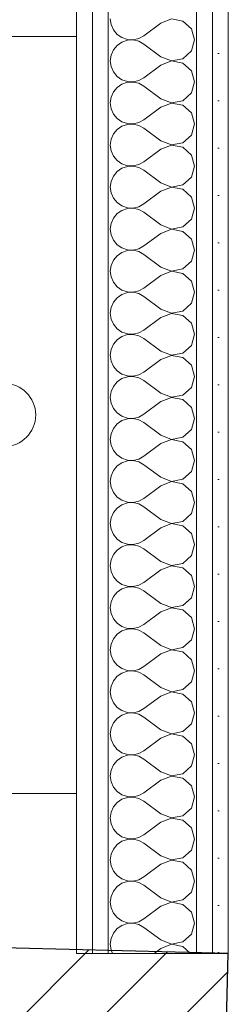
# Model space of a CAD drawing. Header units: millimetres. Extents: x 27262 to 215252, y 16288 to 306312.
# Tile 54 of 76: x 143882 to 144006, y 178113 to 178698. Entities that reach past the tile are written whole.
import ezdxf

# ---------------------------------------------------------------- set-up
doc = ezdxf.new("R2010")
doc.units = ezdxf.units.MM
for name, color, linetype in [('KR_INW', 252, 'Continuous'), ('PRZEBUDOWA_W_KAN', 252, 'Continuous'), ('ROZBUDOWA_NOWE_DZIAŁOWE', 252, 'Continuous')]:
    doc.layers.add(name, color=color, linetype=linetype)
for name, color, linetype, lineweight in [('KR_INW_Nr_pióra__101', 252, 'Continuous', 5), ('KR_INW_Nr_pióra__27', 252, 'Continuous', 25), ('PRZEBUDOWA_W_KAN_Nr_pióra__101', 252, 'Continuous', 5), ('ROZBUDOWA_NOWE_DZIAŁOWE_Nr_pióra__24', 252, 'Continuous', 15), ('ROZBUDOWA_NOWE_DZIAŁOWE_Nr_pióra__4', 252, 'Continuous', 13), ('ROZBUDOWA_NOWE_DZIAŁOWE_Nr_pióra__47', 252, 'Continuous', 15), ('ROZBUDOWA_NOWE_DZIAŁOWE_Nr_pióra__67', 252, 'Continuous', 13)]:
    doc.layers.add(name, color=color, linetype=linetype, lineweight=lineweight)
doc.layers.get('ROZBUDOWA_NOWE_DZIAŁOWE').off()
pattern_1 = [(0, (0, 0), (0, 37.5), [0, -37.5])]

# ---------------------------------------------------------------- blocks, each defined once
blk = doc.blocks.new('Ściana_15', base_point=(212100.34, 115577.06))
at = {"layer": 'KR_INW_Nr_pióra__101', "linetype": 'Continuous'}
h = blk.add_hatch(dxfattribs=at)
h.set_pattern_fill('CEGŁA_LICÓWKA', color=256, style=0, pattern_type=2)
h.set_pattern_definition([(45, (0, 0), (-31.819804, 31.819804), [])])
h.paths.add_polyline_path([(212299.9, 115147.06), (212316.49, 115826.05), (212106.55, 115831.18), (212100.34, 115577.06)])
at = {"layer": 'KR_INW_Nr_pióra__27', "linetype": 'Continuous', "flags": 128}
for points in [[(212316.49, 115826.05), (212106.55, 115831.18)], [(212310.64, 115586.76), (212316.49, 115826.05)]]:
    blk.add_lwpolyline(points, dxfattribs=at)
blk = doc.blocks.new('Umywalka 19_2')
at = {"layer": 'PRZEBUDOWA_W_KAN_Nr_pióra__101', "linetype": 'Continuous'}
for p, q in [((-300, 0), (-300, -229.09)), ((300, 0), (-300, 0)), ((300, -229.09), (300, 0))]:
    blk.add_line(p, q, dxfattribs=at)
blk.add_arc((0, -57.32), 25, 0, 180, dxfattribs=at)
blk = doc.blocks.new('*X579')
at = {"layer": 'ROZBUDOWA_NOWE_DZIAŁOWE_Nr_pióra__4', "linetype": 'Continuous'}
for p, q in [((212223.16, 116566.67), (212223.79, 116562.11)), ((212263.16, 116563.33), (212249.82, 116553.33)), ((212271.66, 116566.6), (212263.16, 116563.33)), ((212280.61, 116564.91), (212271.66, 116566.6)), ((212287.33, 116558.76), (212280.61, 116564.91)), ((212223.79, 116562.11), (212225.65, 116557.9)), ((212225.65, 116557.9), (212228.58, 116554.36)), ((212289.82, 116550), (212287.33, 116558.76)), ((212228.58, 116554.36), (212232.37, 116551.76)), ((212232.37, 116548.24), (212228.58, 116545.64)), ((212232.37, 116551.76), (212236.73, 116550.29)), ((212236.73, 116549.71), (212232.37, 116548.24)), ((212236.73, 116550.29), (212241.32, 116550.07)), ((212241.32, 116549.93), (212236.73, 116549.71)), ((212241.32, 116550.07), (212245.8, 116551.11)), ((212245.8, 116548.89), (212241.32, 116549.93)), ((212245.8, 116551.11), (212249.82, 116553.33)), ((212249.82, 116546.67), (212245.8, 116548.89)), ((212287.33, 116541.24), (212289.82, 116550)), ((212225.65, 116542.1), (212223.79, 116537.89)), ((212228.58, 116545.64), (212225.65, 116542.1)), ((212263.16, 116536.67), (212249.82, 116546.67)), ((212280.61, 116535.09), (212287.33, 116541.24)), ((212223.79, 116537.89), (212223.16, 116533.33)), ((212223.16, 116533.33), (212223.79, 116528.78)), ((212263.16, 116536.67), (212271.66, 116533.4)), ((212271.66, 116533.27), (212263.16, 116530)), ((212271.66, 116533.4), (212280.61, 116535.09)), ((212280.61, 116531.57), (212271.66, 116533.27)), ((212287.33, 116525.43), (212280.61, 116531.57)), ((212223.79, 116528.78), (212225.65, 116524.57)), ((212225.65, 116524.57), (212228.58, 116521.03)), ((212263.16, 116530), (212249.82, 116520)), ((212289.82, 116516.67), (212287.33, 116525.43)), ((212228.58, 116521.03), (212232.37, 116518.43)), ((212232.37, 116518.43), (212236.73, 116516.96)), ((212236.73, 116516.38), (212232.37, 116514.91)), ((212236.73, 116516.96), (212241.32, 116516.73)), ((212241.32, 116516.6), (212236.73, 116516.38)), ((212241.32, 116516.73), (212245.8, 116517.77)), ((212245.8, 116515.56), (212241.32, 116516.6)), ((212245.8, 116517.77), (212249.82, 116520)), ((212287.33, 116507.9), (212289.82, 116516.67)), ((212225.65, 116508.76), (212223.79, 116504.55)), ((212228.58, 116512.3), (212225.65, 116508.76)), ((212232.37, 116514.91), (212228.58, 116512.3)), ((212249.82, 116513.33), (212245.8, 116515.56)), ((212263.16, 116503.33), (212249.82, 116513.33)), ((212223.79, 116504.55), (212223.16, 116500)), ((212263.16, 116503.33), (212271.66, 116500.07)), ((212271.66, 116500.07), (212280.61, 116501.76)), ((212280.61, 116501.76), (212287.33, 116507.9)), ((212223.16, 116500), (212223.79, 116495.45)), ((212223.79, 116495.45), (212225.65, 116491.24)), ((212263.16, 116496.67), (212249.82, 116486.67)), ((212271.66, 116499.93), (212263.16, 116496.67)), ((212280.61, 116498.24), (212271.66, 116499.93)), ((212287.33, 116492.1), (212280.61, 116498.24)), ((212225.65, 116491.24), (212228.58, 116487.7)), ((212228.58, 116487.7), (212232.37, 116485.09)), ((212232.37, 116485.09), (212236.73, 116483.62)), ((212245.8, 116484.44), (212249.82, 116486.67)), ((212289.82, 116483.33), (212287.33, 116492.1)), ((212228.58, 116478.97), (212225.65, 116475.43)), ((212232.37, 116481.57), (212228.58, 116478.97)), ((212236.73, 116483.04), (212232.37, 116481.57)), ((212236.73, 116483.62), (212241.32, 116483.4)), ((212241.32, 116483.27), (212236.73, 116483.04)), ((212241.32, 116483.4), (212245.8, 116484.44)), ((212245.8, 116482.23), (212241.32, 116483.27)), ((212249.82, 116480), (212245.8, 116482.23)), ((212263.16, 116470), (212249.82, 116480)), ((212287.33, 116474.57), (212289.82, 116483.33)), ((212223.79, 116471.22), (212223.16, 116466.67)), ((212225.65, 116475.43), (212223.79, 116471.22)), ((212263.16, 116470), (212271.66, 116466.73)), ((212280.61, 116468.43), (212287.33, 116474.57)), ((212223.16, 116466.67), (212223.79, 116462.11)), ((212223.79, 116462.11), (212225.65, 116457.9)), ((212263.16, 116463.33), (212249.82, 116453.33)), ((212271.66, 116466.6), (212263.16, 116463.33)), ((212271.66, 116466.73), (212280.61, 116468.43)), ((212280.61, 116464.91), (212271.66, 116466.6)), ((212287.33, 116458.76), (212280.61, 116464.91)), ((212225.65, 116457.9), (212228.58, 116454.36)), ((212228.58, 116454.36), (212232.37, 116451.76)), ((212289.82, 116450), (212287.33, 116458.76)), ((212228.58, 116445.64), (212225.65, 116442.1)), ((212232.37, 116448.24), (212228.58, 116445.64)), ((212232.37, 116451.76), (212236.73, 116450.29)), ((212236.73, 116449.71), (212232.37, 116448.24)), ((212236.73, 116450.29), (212241.32, 116450.07)), ((212241.32, 116449.93), (212236.73, 116449.71)), ((212241.32, 116450.07), (212245.8, 116451.11)), ((212245.8, 116448.89), (212241.32, 116449.93)), ((212245.8, 116451.11), (212249.82, 116453.33)), ((212249.82, 116446.67), (212245.8, 116448.89)), ((212263.16, 116436.67), (212249.82, 116446.67)), ((212287.33, 116441.24), (212289.82, 116450)), ((212223.79, 116437.89), (212223.16, 116433.33)), ((212225.65, 116442.1), (212223.79, 116437.89)), ((212280.61, 116435.09), (212287.33, 116441.24)), ((212223.16, 116433.33), (212223.79, 116428.78)), ((212263.16, 116430), (212249.82, 116420)), ((212263.16, 116436.67), (212271.66, 116433.4)), ((212271.66, 116433.27), (212263.16, 116430)), ((212271.66, 116433.4), (212280.61, 116435.09)), ((212280.61, 116431.57), (212271.66, 116433.27)), ((212287.33, 116425.43), (212280.61, 116431.57)), ((212223.79, 116428.78), (212225.65, 116424.57)), ((212225.65, 116424.57), (212228.58, 116421.03)), ((212289.82, 116416.67), (212287.33, 116425.43)), ((212228.58, 116421.03), (212232.37, 116418.43)), ((212232.37, 116414.91), (212228.58, 116412.3)), ((212232.37, 116418.43), (212236.73, 116416.96)), ((212236.73, 116416.38), (212232.37, 116414.91)), ((212236.73, 116416.96), (212241.32, 116416.73)), ((212241.32, 116416.6), (212236.73, 116416.38)), ((212241.32, 116416.73), (212245.8, 116417.77)), ((212245.8, 116415.56), (212241.32, 116416.6)), ((212245.8, 116417.77), (212249.82, 116420)), ((212249.82, 116413.33), (212245.8, 116415.56)), ((212287.33, 116407.9), (212289.82, 116416.67)), ((212225.65, 116408.76), (212223.79, 116404.55)), ((212228.58, 116412.3), (212225.65, 116408.76)), ((212263.16, 116403.33), (212249.82, 116413.33)), ((212280.61, 116401.76), (212287.33, 116407.9)), ((212223.79, 116404.55), (212223.16, 116400)), ((212223.16, 116400), (212223.79, 116395.45)), ((212263.16, 116403.33), (212271.66, 116400.07)), ((212271.66, 116399.93), (212263.16, 116396.67)), ((212271.66, 116400.07), (212280.61, 116401.76)), ((212280.61, 116398.24), (212271.66, 116399.93)), ((212223.79, 116395.45), (212225.65, 116391.24)), ((212225.65, 116391.24), (212228.58, 116387.7)), ((212263.16, 116396.67), (212249.82, 116386.67)), ((212287.33, 116392.1), (212280.61, 116398.24)), ((212289.82, 116383.33), (212287.33, 116392.1)), ((212228.58, 116387.7), (212232.37, 116385.09)), ((212232.37, 116385.09), (212236.73, 116383.62)), ((212236.73, 116383.62), (212241.32, 116383.4)), ((212241.32, 116383.27), (212236.73, 116383.04)), ((212241.32, 116383.4), (212245.8, 116384.44)), ((212245.8, 116382.23), (212241.32, 116383.27)), ((212245.8, 116384.44), (212249.82, 116386.67)), ((212287.33, 116374.57), (212289.82, 116383.33)), ((212225.65, 116375.43), (212223.79, 116371.22)), ((212228.58, 116378.97), (212225.65, 116375.43)), ((212232.37, 116381.57), (212228.58, 116378.97)), ((212236.73, 116383.04), (212232.37, 116381.57)), ((212249.82, 116380), (212245.8, 116382.23)), ((212263.16, 116370), (212249.82, 116380)), ((212223.79, 116371.22), (212223.16, 116366.67)), ((212263.16, 116370), (212271.66, 116366.73)), ((212271.66, 116366.73), (212280.61, 116368.43)), ((212280.61, 116368.43), (212287.33, 116374.57)), ((212223.16, 116366.67), (212223.79, 116362.11)), ((212223.79, 116362.11), (212225.65, 116357.9)), ((212263.16, 116363.33), (212249.82, 116353.33)), ((212271.66, 116366.6), (212263.16, 116363.33)), ((212280.61, 116364.91), (212271.66, 116366.6)), ((212287.33, 116358.76), (212280.61, 116364.91)), ((212225.65, 116357.9), (212228.58, 116354.36)), ((212228.58, 116354.36), (212232.37, 116351.76)), ((212245.8, 116351.11), (212249.82, 116353.33)), ((212289.82, 116350), (212287.33, 116358.76)), ((212228.58, 116345.64), (212225.65, 116342.1)), ((212232.37, 116348.24), (212228.58, 116345.64)), ((212232.37, 116351.76), (212236.73, 116350.29)), ((212236.73, 116349.71), (212232.37, 116348.24)), ((212236.73, 116350.29), (212241.32, 116350.07)), ((212241.32, 116349.93), (212236.73, 116349.71)), ((212241.32, 116350.07), (212245.8, 116351.11)), ((212245.8, 116348.89), (212241.32, 116349.93)), ((212249.82, 116346.67), (212245.8, 116348.89)), ((212263.16, 116336.67), (212249.82, 116346.67)), ((212287.33, 116341.24), (212289.82, 116350)), ((212223.79, 116337.89), (212223.16, 116333.33)), ((212225.65, 116342.1), (212223.79, 116337.89)), ((212263.16, 116336.67), (212271.66, 116333.4)), ((212280.61, 116335.09), (212287.33, 116341.24)), ((212223.16, 116333.33), (212223.79, 116328.78)), ((212223.79, 116328.78), (212225.65, 116324.57)), ((212263.16, 116330), (212249.82, 116320)), ((212271.66, 116333.27), (212263.16, 116330)), ((212271.66, 116333.4), (212280.61, 116335.09)), ((212280.61, 116331.57), (212271.66, 116333.27)), ((212287.33, 116325.43), (212280.61, 116331.57)), ((212225.65, 116324.57), (212228.58, 116321.03)), ((212228.58, 116321.03), (212232.37, 116318.43)), ((212289.82, 116316.67), (212287.33, 116325.43)), ((212232.37, 116314.91), (212228.58, 116312.3)), ((212232.37, 116318.43), (212236.73, 116316.96)), ((212236.73, 116316.38), (212232.37, 116314.91)), ((212236.73, 116316.96), (212241.32, 116316.73)), ((212241.32, 116316.6), (212236.73, 116316.38)), ((212241.32, 116316.73), (212245.8, 116317.77)), ((212245.8, 116315.56), (212241.32, 116316.6)), ((212245.8, 116317.77), (212249.82, 116320)), ((212249.82, 116313.33), (212245.8, 116315.56)), ((212263.16, 116303.33), (212249.82, 116313.33)), ((212287.33, 116307.9), (212289.82, 116316.67)), ((212225.65, 116308.76), (212223.79, 116304.55)), ((212228.58, 116312.3), (212225.65, 116308.76)), ((212280.61, 116301.76), (212287.33, 116307.9)), ((212223.79, 116304.55), (212223.16, 116300)), ((212223.16, 116300), (212223.79, 116295.45)), ((212263.16, 116303.33), (212271.66, 116300.07)), ((212271.66, 116299.93), (212263.16, 116296.67)), ((212271.66, 116300.07), (212280.61, 116301.76)), ((212280.61, 116298.24), (212271.66, 116299.93)), ((212287.33, 116292.1), (212280.61, 116298.24)), ((212223.79, 116295.45), (212225.65, 116291.24)), ((212225.65, 116291.24), (212228.58, 116287.7)), ((212263.16, 116296.67), (212249.82, 116286.67)), ((212289.82, 116283.33), (212287.33, 116292.1)), ((212228.58, 116287.7), (212232.37, 116285.09)), ((212232.37, 116285.09), (212236.73, 116283.62)), ((212236.73, 116283.04), (212232.37, 116281.57)), ((212236.73, 116283.62), (212241.32, 116283.4)), ((212241.32, 116283.27), (212236.73, 116283.04)), ((212241.32, 116283.4), (212245.8, 116284.44)), ((212245.8, 116282.23), (212241.32, 116283.27)), ((212245.8, 116284.44), (212249.82, 116286.67)), ((212249.82, 116280), (212245.8, 116282.23)), ((212287.33, 116274.57), (212289.82, 116283.33)), ((212225.65, 116275.43), (212223.79, 116271.22)), ((212228.58, 116278.97), (212225.65, 116275.43)), ((212232.37, 116281.57), (212228.58, 116278.97)), ((212263.16, 116270), (212249.82, 116280)), ((212280.61, 116268.43), (212287.33, 116274.57)), ((212223.79, 116271.22), (212223.16, 116266.67)), ((212223.16, 116266.67), (212223.79, 116262.11)), ((212263.16, 116270), (212271.66, 116266.73)), ((212271.66, 116266.6), (212263.16, 116263.33)), ((212271.66, 116266.73), (212280.61, 116268.43)), ((212280.61, 116264.91), (212271.66, 116266.6)), ((212223.79, 116262.11), (212225.65, 116257.9)), ((212263.16, 116263.33), (212249.82, 116253.33)), ((212287.33, 116258.76), (212280.61, 116264.91)), ((212289.82, 116250), (212287.33, 116258.76)), ((212225.65, 116257.9), (212228.58, 116254.36)), ((212228.58, 116254.36), (212232.37, 116251.76)), ((212232.37, 116251.76), (212236.73, 116250.29)), ((212241.32, 116250.07), (212245.8, 116251.11)), ((212245.8, 116251.11), (212249.82, 116253.33)), ((212228.58, 116245.64), (212225.65, 116242.1)), ((212232.37, 116248.24), (212228.58, 116245.64)), ((212236.73, 116249.71), (212232.37, 116248.24)), ((212236.73, 116250.29), (212241.32, 116250.07)), ((212241.32, 116249.93), (212236.73, 116249.71)), ((212245.8, 116248.89), (212241.32, 116249.93)), ((212249.82, 116246.67), (212245.8, 116248.89)), ((212263.16, 116236.67), (212249.82, 116246.67)), ((212287.33, 116241.24), (212289.82, 116250)), ((212223.79, 116237.89), (212223.16, 116233.33)), ((212225.65, 116242.1), (212223.79, 116237.89)), ((212263.16, 116236.67), (212271.66, 116233.4)), ((212271.66, 116233.4), (212280.61, 116235.09)), ((212280.61, 116235.09), (212287.33, 116241.24)), ((212223.16, 116233.33), (212223.79, 116228.78)), ((212223.79, 116228.78), (212225.65, 116224.57)), ((212263.16, 116230), (212249.82, 116220)), ((212271.66, 116233.27), (212263.16, 116230)), ((212280.61, 116231.57), (212271.66, 116233.27)), ((212287.33, 116225.43), (212280.61, 116231.57)), ((212225.65, 116224.57), (212228.58, 116221.03)), ((212228.58, 116221.03), (212232.37, 116218.43)), ((212245.8, 116217.77), (212249.82, 116220)), ((212289.82, 116216.67), (212287.33, 116225.43)), ((212228.58, 116212.3), (212225.65, 116208.76)), ((212232.37, 116214.91), (212228.58, 116212.3)), ((212232.37, 116218.43), (212236.73, 116216.96)), ((212236.73, 116216.38), (212232.37, 116214.91)), ((212236.73, 116216.96), (212241.32, 116216.73)), ((212241.32, 116216.6), (212236.73, 116216.38)), ((212241.32, 116216.73), (212245.8, 116217.77)), ((212245.8, 116215.56), (212241.32, 116216.6)), ((212249.82, 116213.33), (212245.8, 116215.56)), ((212263.16, 116203.33), (212249.82, 116213.33)), ((212287.33, 116207.9), (212289.82, 116216.67)), ((212223.79, 116204.55), (212223.16, 116200)), ((212225.65, 116208.76), (212223.79, 116204.55)), ((212280.61, 116201.76), (212287.33, 116207.9)), ((212223.16, 116200), (212223.79, 116195.45)), ((212263.16, 116196.67), (212249.82, 116186.67)), ((212263.16, 116203.33), (212271.66, 116200.07)), ((212271.66, 116199.93), (212263.16, 116196.67)), ((212271.66, 116200.07), (212280.61, 116201.76)), ((212280.61, 116198.24), (212271.66, 116199.93)), ((212287.33, 116192.1), (212280.61, 116198.24)), ((212223.79, 116195.45), (212225.65, 116191.24)), ((212225.65, 116191.24), (212228.58, 116187.7)), ((212289.82, 116183.33), (212287.33, 116192.1)), ((212228.58, 116187.7), (212232.37, 116185.09)), ((212232.37, 116181.57), (212228.58, 116178.97)), ((212232.37, 116185.09), (212236.73, 116183.62)), ((212236.73, 116183.04), (212232.37, 116181.57)), ((212236.73, 116183.62), (212241.32, 116183.4)), ((212241.32, 116183.27), (212236.73, 116183.04)), ((212241.32, 116183.4), (212245.8, 116184.44)), ((212245.8, 116182.23), (212241.32, 116183.27)), ((212245.8, 116184.44), (212249.82, 116186.67)), ((212249.82, 116180), (212245.8, 116182.23)), ((212287.33, 116174.57), (212289.82, 116183.33)), ((212225.65, 116175.43), (212223.79, 116171.22)), ((212228.58, 116178.97), (212225.65, 116175.43)), ((212263.16, 116170), (212249.82, 116180)), ((212280.61, 116168.43), (212287.33, 116174.57)), ((212223.79, 116171.22), (212223.16, 116166.67)), ((212223.16, 116166.67), (212223.79, 116162.11)), ((212263.16, 116170), (212271.66, 116166.73)), ((212271.66, 116166.6), (212263.16, 116163.33)), ((212271.66, 116166.73), (212280.61, 116168.43)), ((212280.61, 116164.91), (212271.66, 116166.6)), ((212287.33, 116158.76), (212280.61, 116164.91)), ((212223.79, 116162.11), (212225.65, 116157.9)), ((212225.65, 116157.9), (212228.58, 116154.36)), ((212263.16, 116163.33), (212249.82, 116153.33)), ((212289.82, 116150), (212287.33, 116158.76)), ((212228.58, 116154.36), (212232.37, 116151.76)), ((212232.37, 116151.76), (212236.73, 116150.29)), ((212236.73, 116149.71), (212232.37, 116148.24)), ((212236.73, 116150.29), (212241.32, 116150.07)), ((212241.32, 116149.93), (212236.73, 116149.71)), ((212241.32, 116150.07), (212245.8, 116151.11)), ((212245.8, 116148.89), (212241.32, 116149.93)), ((212245.8, 116151.11), (212249.82, 116153.33)), ((212287.33, 116141.24), (212289.82, 116150)), ((212225.65, 116142.1), (212223.79, 116137.89)), ((212228.58, 116145.64), (212225.65, 116142.1)), ((212232.37, 116148.24), (212228.58, 116145.64)), ((212249.82, 116146.67), (212245.8, 116148.89)), ((212263.16, 116136.67), (212249.82, 116146.67)), ((212223.79, 116137.89), (212223.16, 116133.33)), ((212263.16, 116136.67), (212271.66, 116133.4)), ((212271.66, 116133.4), (212280.61, 116135.09)), ((212280.61, 116135.09), (212287.33, 116141.24)), ((212223.16, 116133.33), (212223.79, 116128.78)), ((212223.79, 116128.78), (212225.65, 116124.57)), ((212263.16, 116130), (212249.82, 116120)), ((212271.66, 116133.27), (212263.16, 116130)), ((212280.61, 116131.57), (212271.66, 116133.27)), ((212287.33, 116125.43), (212280.61, 116131.57)), ((212225.65, 116124.57), (212228.58, 116121.03)), ((212228.58, 116121.03), (212232.37, 116118.43)), ((212232.37, 116118.43), (212236.73, 116116.96)), ((212245.8, 116117.77), (212249.82, 116120)), ((212289.82, 116116.67), (212287.33, 116125.43)), ((212228.58, 116112.3), (212225.65, 116108.76)), ((212232.37, 116114.91), (212228.58, 116112.3)), ((212236.73, 116116.38), (212232.37, 116114.91)), ((212236.73, 116116.96), (212241.32, 116116.73)), ((212241.32, 116116.6), (212236.73, 116116.38)), ((212241.32, 116116.73), (212245.8, 116117.77)), ((212245.8, 116115.56), (212241.32, 116116.6)), ((212249.82, 116113.33), (212245.8, 116115.56)), ((212263.16, 116103.33), (212249.82, 116113.33)), ((212287.33, 116107.9), (212289.82, 116116.67)), ((212223.79, 116104.55), (212223.16, 116100)), ((212225.65, 116108.76), (212223.79, 116104.55)), ((212263.16, 116103.33), (212271.66, 116100.07)), ((212280.61, 116101.76), (212287.33, 116107.9)), ((212223.16, 116100), (212223.79, 116095.45)), ((212223.79, 116095.45), (212225.65, 116091.24)), ((212263.16, 116096.67), (212249.82, 116086.67)), ((212271.66, 116099.93), (212263.16, 116096.67)), ((212271.66, 116100.07), (212280.61, 116101.76)), ((212280.61, 116098.24), (212271.66, 116099.93)), ((212287.33, 116092.1), (212280.61, 116098.24)), ((212225.65, 116091.24), (212228.58, 116087.7)), ((212228.58, 116087.7), (212232.37, 116085.09)), ((212245.8, 116084.44), (212249.82, 116086.67)), ((212289.82, 116083.33), (212287.33, 116092.1)), ((212228.58, 116078.97), (212225.65, 116075.43)), ((212232.37, 116081.57), (212228.58, 116078.97)), ((212232.37, 116085.09), (212236.73, 116083.62)), ((212236.73, 116083.04), (212232.37, 116081.57)), ((212236.73, 116083.62), (212241.32, 116083.4)), ((212241.32, 116083.27), (212236.73, 116083.04)), ((212241.32, 116083.4), (212245.8, 116084.44)), ((212245.8, 116082.23), (212241.32, 116083.27)), ((212249.82, 116080), (212245.8, 116082.23)), ((212263.16, 116070), (212249.82, 116080)), ((212287.33, 116074.57), (212289.82, 116083.33)), ((212223.79, 116071.22), (212223.16, 116066.67)), ((212225.65, 116075.43), (212223.79, 116071.22)), ((212280.61, 116068.43), (212287.33, 116074.57)), ((212223.16, 116066.67), (212223.79, 116062.11)), ((212263.16, 116063.33), (212249.82, 116053.33)), ((212263.16, 116070), (212271.66, 116066.73)), ((212271.66, 116066.6), (212263.16, 116063.33)), ((212271.66, 116066.73), (212280.61, 116068.43)), ((212280.61, 116064.91), (212271.66, 116066.6)), ((212287.33, 116058.76), (212280.61, 116064.91)), ((212223.79, 116062.11), (212225.65, 116057.9)), ((212225.65, 116057.9), (212228.58, 116054.36)), ((212289.82, 116050), (212287.33, 116058.76)), ((212228.58, 116054.36), (212232.37, 116051.76)), ((212232.37, 116048.24), (212228.58, 116045.64)), ((212232.37, 116051.76), (212236.73, 116050.29)), ((212236.73, 116049.71), (212232.37, 116048.24)), ((212236.73, 116050.29), (212241.32, 116050.07)), ((212241.32, 116049.93), (212236.73, 116049.71)), ((212241.32, 116050.07), (212245.8, 116051.11)), ((212245.8, 116048.89), (212241.32, 116049.93)), ((212245.8, 116051.11), (212249.82, 116053.33)), ((212249.82, 116046.67), (212245.8, 116048.89)), ((212287.33, 116041.24), (212289.82, 116050)), ((212225.65, 116042.1), (212223.79, 116037.89)), ((212228.58, 116045.64), (212225.65, 116042.1)), ((212263.16, 116036.67), (212249.82, 116046.67)), ((212280.61, 116035.09), (212287.33, 116041.24)), ((212223.79, 116037.89), (212223.16, 116033.33)), ((212223.16, 116033.33), (212223.79, 116028.78)), ((212263.16, 116036.67), (212271.66, 116033.4)), ((212271.66, 116033.27), (212263.16, 116030)), ((212271.66, 116033.4), (212280.61, 116035.09)), ((212280.61, 116031.57), (212271.66, 116033.27)), ((212223.79, 116028.78), (212225.65, 116024.57)), ((212225.65, 116024.57), (212228.58, 116021.03)), ((212263.16, 116030), (212249.82, 116020)), ((212287.33, 116025.43), (212280.61, 116031.57)), ((212289.82, 116016.67), (212287.33, 116025.43)), ((212228.58, 116021.03), (212232.37, 116018.43)), ((212232.37, 116018.43), (212236.73, 116016.96)), ((212236.73, 116016.96), (212241.32, 116016.73)), ((212241.32, 116016.6), (212236.73, 116016.38)), ((212241.32, 116016.73), (212245.8, 116017.77)), ((212245.8, 116015.56), (212241.32, 116016.6)), ((212245.8, 116017.77), (212249.82, 116020)), ((212287.33, 116007.9), (212289.82, 116016.67)), ((212225.65, 116008.76), (212223.79, 116004.55)), ((212228.58, 116012.3), (212225.65, 116008.76)), ((212232.37, 116014.91), (212228.58, 116012.3)), ((212236.73, 116016.38), (212232.37, 116014.91)), ((212249.82, 116013.33), (212245.8, 116015.56)), ((212263.16, 116003.33), (212249.82, 116013.33)), ((212223.79, 116004.55), (212223.16, 116000)), ((212263.16, 116003.33), (212271.66, 116000.07)), ((212271.66, 116000.07), (212280.61, 116001.76)), ((212280.61, 116001.76), (212287.33, 116007.9)), ((212223.16, 116000), (212223.79, 115995.45)), ((212223.79, 115995.45), (212225.65, 115991.24)), ((212263.16, 115996.67), (212249.82, 115986.67)), ((212271.66, 115999.93), (212263.16, 115996.67)), ((212280.61, 115998.24), (212271.66, 115999.93)), ((212287.33, 115992.1), (212280.61, 115998.24)), ((212225.65, 115991.24), (212228.58, 115987.7)), ((212228.58, 115987.7), (212232.37, 115985.09)), ((212245.8, 115984.44), (212249.82, 115986.67)), ((212289.82, 115983.33), (212287.33, 115992.1)), ((212228.58, 115978.97), (212225.65, 115975.43)), ((212232.37, 115981.57), (212228.58, 115978.97)), ((212232.37, 115985.09), (212236.73, 115983.62)), ((212236.73, 115983.04), (212232.37, 115981.57)), ((212236.73, 115983.62), (212241.32, 115983.4)), ((212241.32, 115983.27), (212236.73, 115983.04)), ((212241.32, 115983.4), (212245.8, 115984.44)), ((212245.8, 115982.23), (212241.32, 115983.27)), ((212249.82, 115980), (212245.8, 115982.23)), ((212263.16, 115970), (212249.82, 115980)), ((212287.33, 115974.57), (212289.82, 115983.33)), ((212223.79, 115971.22), (212223.16, 115966.67)), ((212225.65, 115975.43), (212223.79, 115971.22)), ((212263.16, 115970), (212271.66, 115966.73)), ((212280.61, 115968.43), (212287.33, 115974.57)), ((212223.16, 115966.67), (212223.79, 115962.11)), ((212223.79, 115962.11), (212225.65, 115957.9)), ((212263.16, 115963.33), (212249.82, 115953.33)), ((212271.66, 115966.6), (212263.16, 115963.33)), ((212271.66, 115966.73), (212280.61, 115968.43)), ((212280.61, 115964.91), (212271.66, 115966.6)), ((212287.33, 115958.76), (212280.61, 115964.91)), ((212225.65, 115957.9), (212228.58, 115954.36)), ((212228.58, 115954.36), (212232.37, 115951.76)), ((212289.82, 115950), (212287.33, 115958.76)), ((212232.37, 115948.24), (212228.58, 115945.64)), ((212232.37, 115951.76), (212236.73, 115950.29)), ((212236.73, 115949.71), (212232.37, 115948.24)), ((212236.73, 115950.29), (212241.32, 115950.07)), ((212241.32, 115949.93), (212236.73, 115949.71)), ((212241.32, 115950.07), (212245.8, 115951.11)), ((212245.8, 115948.89), (212241.32, 115949.93)), ((212245.8, 115951.11), (212249.82, 115953.33)), ((212249.82, 115946.67), (212245.8, 115948.89)), ((212263.16, 115936.67), (212249.82, 115946.67)), ((212287.33, 115941.24), (212289.82, 115950)), ((212225.65, 115942.1), (212223.79, 115937.89)), ((212228.58, 115945.64), (212225.65, 115942.1)), ((212280.61, 115935.09), (212287.33, 115941.24)), ((212223.79, 115937.89), (212223.16, 115933.33)), ((212223.16, 115933.33), (212223.79, 115928.78)), ((212263.16, 115936.67), (212271.66, 115933.4)), ((212271.66, 115933.27), (212263.16, 115930)), ((212271.66, 115933.4), (212280.61, 115935.09)), ((212280.61, 115931.57), (212271.66, 115933.27)), ((212287.33, 115925.43), (212280.61, 115931.57)), ((212223.79, 115928.78), (212225.65, 115924.57)), ((212225.65, 115924.57), (212228.58, 115921.03)), ((212263.16, 115930), (212249.82, 115920)), ((212289.82, 115916.67), (212287.33, 115925.43)), ((212228.58, 115921.03), (212232.37, 115918.43)), ((212232.37, 115918.43), (212236.73, 115916.96)), ((212236.73, 115916.38), (212232.37, 115914.91)), ((212236.73, 115916.96), (212241.32, 115916.73)), ((212241.32, 115916.6), (212236.73, 115916.38)), ((212241.32, 115916.73), (212245.8, 115917.77)), ((212245.8, 115915.56), (212241.32, 115916.6)), ((212245.8, 115917.77), (212249.82, 115920)), ((212249.82, 115913.33), (212245.8, 115915.56)), ((212287.33, 115907.9), (212289.82, 115916.67)), ((212225.65, 115908.76), (212223.79, 115904.55)), ((212228.58, 115912.3), (212225.65, 115908.76)), ((212232.37, 115914.91), (212228.58, 115912.3)), ((212263.16, 115903.33), (212249.82, 115913.33)), ((212280.61, 115901.76), (212287.33, 115907.9)), ((212223.79, 115904.55), (212223.16, 115900)), ((212223.16, 115900), (212223.79, 115895.45)), ((212263.16, 115903.33), (212271.66, 115900.07)), ((212271.66, 115899.93), (212263.16, 115896.67)), ((212271.66, 115900.07), (212280.61, 115901.76)), ((212280.61, 115898.24), (212271.66, 115899.93)), ((212223.79, 115895.45), (212225.65, 115891.24)), ((212263.16, 115896.67), (212249.82, 115886.67)), ((212287.33, 115892.1), (212280.61, 115898.24)), ((212289.82, 115883.33), (212287.33, 115892.1)), ((212225.65, 115891.24), (212228.58, 115887.7)), ((212228.58, 115887.7), (212232.37, 115885.09)), ((212232.37, 115885.09), (212236.73, 115883.62)), ((212241.32, 115883.4), (212245.8, 115884.44)), ((212245.8, 115884.44), (212249.82, 115886.67)), ((212228.58, 115878.97), (212225.65, 115875.43)), ((212232.37, 115881.57), (212228.58, 115878.97)), ((212236.73, 115883.04), (212232.37, 115881.57)), ((212236.73, 115883.62), (212241.32, 115883.4)), ((212241.32, 115883.27), (212236.73, 115883.04)), ((212245.8, 115882.23), (212241.32, 115883.27)), ((212249.82, 115880), (212245.8, 115882.23)), ((212263.16, 115870), (212249.82, 115880)), ((212287.33, 115874.57), (212289.82, 115883.33)), ((212223.79, 115871.22), (212223.16, 115866.67)), ((212225.65, 115875.43), (212223.79, 115871.22)), ((212263.16, 115870), (212271.66, 115866.73)), ((212271.66, 115866.73), (212280.61, 115868.43)), ((212280.61, 115868.43), (212287.33, 115874.57)), ((212223.16, 115866.67), (212223.79, 115862.11)), ((212223.79, 115862.11), (212225.65, 115857.9)), ((212263.16, 115863.33), (212249.82, 115853.33)), ((212271.66, 115866.6), (212263.16, 115863.33)), ((212280.61, 115864.91), (212271.66, 115866.6)), ((212287.33, 115858.76), (212280.61, 115864.91)), ((212225.65, 115857.9), (212228.58, 115854.36)), ((212228.58, 115854.36), (212232.37, 115851.76)), ((212245.8, 115851.11), (212249.82, 115853.33)), ((212289.82, 115850), (212287.33, 115858.76)), ((212228.58, 115845.64), (212225.65, 115842.1)), ((212232.37, 115848.24), (212228.58, 115845.64)), ((212232.37, 115851.76), (212236.73, 115850.29)), ((212236.73, 115849.71), (212232.37, 115848.24)), ((212236.73, 115850.29), (212241.32, 115850.07)), ((212241.32, 115849.93), (212236.73, 115849.71)), ((212241.32, 115850.07), (212245.8, 115851.11)), ((212245.8, 115848.89), (212241.32, 115849.93)), ((212249.82, 115846.67), (212245.8, 115848.89)), ((212263.16, 115836.67), (212249.82, 115846.67)), ((212287.33, 115841.24), (212289.82, 115850)), ((212223.79, 115837.89), (212223.16, 115833.33)), ((212225.65, 115842.1), (212223.79, 115837.89)), ((212280.61, 115835.09), (212287.33, 115841.24)), ((212223.16, 115833.33), (212223.79, 115828.78)), ((212263.16, 115830), (212257.9, 115826.05)), ((212263.16, 115836.67), (212271.66, 115833.4)), ((212271.66, 115833.27), (212263.16, 115830)), ((212271.66, 115833.4), (212280.61, 115835.09)), ((212280.61, 115831.57), (212271.66, 115833.27)), ((212286.65, 115826.05), (212280.61, 115831.57)), ((212223.79, 115828.78), (212224.99, 115826.05))]:
    blk.add_line(p, q, dxfattribs=at)
blk = doc.blocks.new('Ściana_143', base_point=(212316.49, 115826.05))
at = {"layer": 'ROZBUDOWA_NOWE_DZIAŁOWE_Nr_pióra__24', "linetype": 'Continuous'}
h = blk.add_hatch(dxfattribs=at)
h.set_pattern_fill('GIPS', color=256, style=0, pattern_type=2)
h.set_pattern_definition(pattern_1)
h.paths.add_polyline_path([(212196.49, 115826.05), (212208.99, 115826.05), (212208.99, 117921.89), (212196.49, 117921.89)])
h = blk.add_hatch(dxfattribs=at)
h.set_pattern_fill('GIPS', color=256, style=0, pattern_type=2)
h.set_pattern_definition(pattern_1)
h.paths.add_polyline_path([(212208.99, 115826.05), (212221.49, 115826.05), (212221.49, 117921.89), (212208.99, 117921.89)])
h = blk.add_hatch(dxfattribs=at)
h.set_pattern_fill('GIPS', color=256, style=0, pattern_type=2)
h.set_pattern_definition(pattern_1)
h.paths.add_polyline_path([(212291.49, 117099.26), (212291.49, 115826.05), (212303.99, 115826.05), (212303.99, 117099.26)])
h = blk.add_hatch(dxfattribs=at)
h.set_pattern_fill('GIPS', color=256, style=0, pattern_type=2)
h.set_pattern_definition(pattern_1)
h.paths.add_polyline_path([(212303.99, 117086.76), (212303.99, 115826.05), (212316.49, 115826.05), (212316.49, 117086.76)])
at = {"layer": 'ROZBUDOWA_NOWE_DZIAŁOWE_Nr_pióra__47', "linetype": 'Continuous', "flags": 128}
for points in [[(212196.49, 117921.89), (212196.49, 115826.05)], [(212316.49, 115826.05), (212316.49, 117086.76)], [(212196.49, 115826.05), (212316.49, 115826.05)]]:
    blk.add_lwpolyline(points, dxfattribs=at)
at = {"layer": 'ROZBUDOWA_NOWE_DZIAŁOWE_Nr_pióra__67', "linetype": 'Continuous'}
for p, q in [((212208.99, 117921.89), (212208.99, 115826.05)), ((212221.49, 117111.76), (212221.49, 115826.05)), ((212291.49, 115826.05), (212291.49, 117111.76)), ((212303.99, 115826.05), (212303.99, 117099.26))]:
    blk.add_line(p, q, dxfattribs=at)
at = {"layer": 'ROZBUDOWA_NOWE_DZIAŁOWE'}
blk.add_blockref('*X579', (0, 0), dxfattribs=at)

msp = doc.modelspace()

# ---------------------------------------------------------------- block references
at = {"layer": 'KR_INW', "color": 252, "xscale": 0.75, "yscale": 0.75, "zscale": 0.75}
msp.add_blockref('Ściana_15', (143843.73, 177956.6), dxfattribs=at)
at = {"layer": 'PRZEBUDOWA_W_KAN', "color": 252, "linetype": 'Continuous', "lineweight": 13, "xscale": 0.75, "yscale": 0.75, "zscale": 750, "rotation": 270}
msp.add_blockref('Umywalka 19_2', (143915.84, 178463.35), dxfattribs=at)
at = {"layer": 'ROZBUDOWA_NOWE_DZIAŁOWE', "color": 252, "xscale": 0.75, "yscale": 0.75, "zscale": 0.75}
msp.add_blockref('Ściana_143', (144005.84, 178143.34), dxfattribs=at)

doc.saveas('drawing.dxf')
